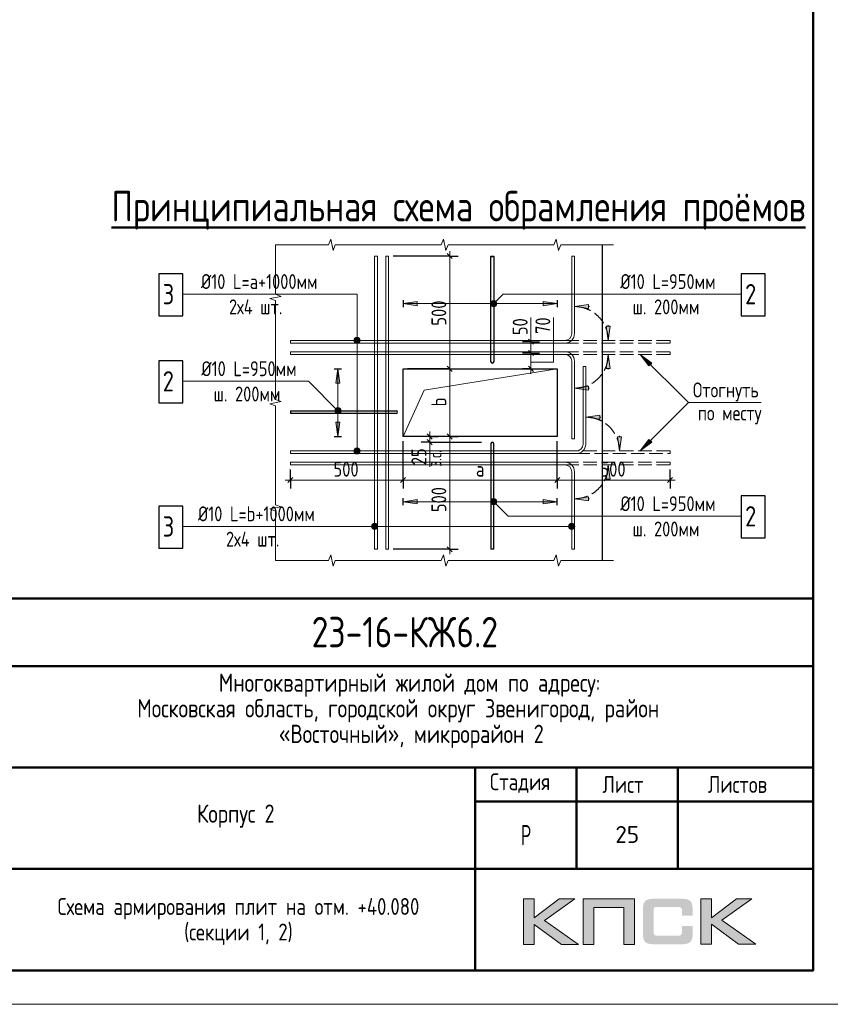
# Model space of a CAD drawing. Header units: millimetres. Extents: x 40580 to 1168286, y -220995 to 81020.
# Tile 42 of 194: x 286833 to 298822, y -128368 to -113815. Entities that reach past the tile are written whole.
import ezdxf

# ---------------------------------------------------------------- set-up
doc = ezdxf.new("R2010")
doc.units = ezdxf.units.MM
doc.linetypes.add('______2', pattern=[270, 200, -70])
for name, color, linetype, lineweight in [('Standard', 7, 'Continuous', 25), ('Арм.стержн.ниж.зоны 2й ряд', 7, '______2', 25), ('ЖБ Перекрытие средний уровень', 7, 'Continuous', 50), ('Позиционная метка номер позиции', 7, 'Continuous', 13), ('Размерная линия_ общее', 7, 'Continuous', 25), ('Текст_ общее', 7, 'Continuous', 25), ('Фоновоя арматура Х1', 52, 'Continuous', 25)]:
    doc.layers.add(name, color=color, linetype=linetype, lineweight=lineweight)
doc.styles.add('GOST 2.304', font='isocpeur.ttf', dxfattribs={"width": 0.8})
doc.styles.add('GOST 2.304-81', font='txt')
doc.styles.add('ISOCPEUR', font='isocpeur.ttf')
doc.styles.get("Standard").update_dxf_attribs({"font": 'isocpeur.ttf'})

msp = doc.modelspace()

# ---------------------------------------------------------------- hatches: boundary and pattern name
h = msp.add_hatch(color=256)
h.paths.add_polyline_path([(295041.2, -126811.5), (294813.7, -126811.5), (294441.7, -127091.5), (294441.7, -126811.5), (294284.1, -126811.5), (294284.1, -127483.6), (294441.7, -127483.6), (294441.7, -127188.3), (294844.2, -127483.6), (295095.9, -127483.6), (294595.2, -127128.2)])
h.paths.add_polyline_path([(295324, -126938), (295769.3, -126938), (295769.3, -127483.6), (295925.6, -127483.6), (295925.6, -126811.5), (295759, -126811.5), (295167.8, -126811.5), (295167.8, -126970.5), (295167.8, -127483.6), (295324, -127483.6)])
h.paths.add_polyline_path([(297063.8, -126808), (296906.1, -126808), (296906.1, -127480.8), (297063.8, -127480.8), (297063.8, -127184.9), (297466.2, -127480.8), (297717.9, -127480.8), (297217.3, -127124.7), (297663.3, -126808), (297436.5, -126808), (297063.8, -127088.1)])
msp.add_hatch(color=256).paths.add_polyline_path([(296774.8, -126882.7), (296772.7, -126875.1), (296769.9, -126868.9), (296766.5, -126862.7), (296763, -126856.4), (296759.5, -126851.6), (296755.4, -126846.8), (296751.2, -126841.9), (296747.1, -126837.8), (296741.6, -126834.3), (296736, -126830.2), (296729.8, -126826.7), (296722.9, -126823.9), (296716, -126821.2), (296708.4, -126818.4), (296700.8, -126816.3), (296682.8, -126812.9), (296663.4, -126810.1), (296642, -126808.7), (296618.5, -126808), (296217.4, -126808), (296193.9, -126808.7), (296173.2, -126810.1), (296153.1, -126812.9), (296135.8, -126816.3), (296127.5, -126819.1), (296119.9, -126821.2), (296113, -126823.9), (296106.8, -126827.4), (296100.6, -126830.2), (296094.3, -126834.3), (296089.5, -126837.8), (296084.7, -126841.9), (296080.5, -126846.8), (296077.1, -126851.6), (296072.9, -126856.4), (296069.4, -126862.7), (296066.7, -126868.9), (296063.9, -126875.8), (296061.2, -126882.7), (296059.1, -126890.3), (296055.6, -126906.9), (296052.9, -126924.9), (296050.8, -126944.9), (296050.8, -126967.1), (296050.8, -127321.1), (296050.8, -127343.2), (296052.9, -127363.3), (296055.6, -127382), (296059.1, -127398.6), (296061.2, -127406.2), (296063.9, -127413.1), (296066.7, -127420), (296069.4, -127426.2), (296072.9, -127431.7), (296077.1, -127437.3), (296080.5, -127442.1), (296084.7, -127447), (296089.5, -127451.1), (296095, -127454.6), (296100.6, -127458), (296106.8, -127461.5), (296113, -127464.9), (296120.6, -127467), (296127.5, -127469.8), (296135.8, -127471.8), (296153.1, -127476), (296173.2, -127478.1), (296194.6, -127480.1), (296217.4, -127480.8), (296618.5, -127480.8), (296642, -127480.1), (296663.4, -127478.8), (296682.8, -127476), (296700.1, -127472.5), (296708.4, -127469.8), (296716, -127467.7), (296722.9, -127464.9), (296729.8, -127461.5), (296736, -127458.7), (296741.6, -127454.6), (296747.1, -127451.1), (296751.2, -127447), (296755.4, -127442.8), (296759.5, -127437.3), (296763, -127432.4), (296766.5, -127426.2), (296769.9, -127420), (296772.7, -127413.8), (296774.8, -127406.2), (296777.5, -127398.6), (296781, -127382), (296783.7, -127364), (296785.1, -127343.2), (296785.8, -127321.1), (296785.8, -127209.8), (296628.9, -127209.8), (296628.9, -127300.4), (296628.9, -127306.6), (296628.2, -127312.8), (296626.8, -127318.3), (296625.4, -127323.9), (296623.3, -127328.7), (296621.2, -127332.9), (296618.5, -127337), (296615, -127340.5), (296611.6, -127343.9), (296607.4, -127346.7), (296602.6, -127348.8), (296597.7, -127350.8), (296592.9, -127352.2), (296586.7, -127352.9), (296580.4, -127353.6), (296574.2, -127354.3), (296250.6, -127354.3), (296245.1, -127353.6), (296240.2, -127352.9), (296236.1, -127350.8), (296231.9, -127348.8), (296227.8, -127346), (296224.3, -127343.2), (296220.9, -127339.8), (296218.1, -127335.6), (296215.3, -127331.5), (296213.3, -127327.3), (296211.2, -127322.5), (296209.8, -127317.6), (296207.7, -127308), (296207.1, -127298.3), (296207.1, -126975.4), (296207.1, -126969.8), (296207.7, -126964.3), (296209.1, -126959.5), (296210.5, -126954.6), (296211.9, -126950.5), (296214, -126947), (296216.7, -126943.6), (296219.5, -126940.1), (296223, -126937.3), (296226.4, -126934.6), (296230.6, -126932.5), (296234.7, -126931.1), (296239.6, -126929.7), (296244.4, -126929), (296249.9, -126928.4), (296255.5, -126928.4), (296574.2, -126928.4), (296580.4, -126928.4), (296586.7, -126929), (296592.2, -126930.4), (296597, -126931.8), (296601.9, -126933.9), (296606.7, -126936), (296610.9, -126939.4), (296614.3, -126942.2), (296617.8, -126946.3), (296620.6, -126950.5), (296623.3, -126954.6), (296625.4, -126959.5), (296626.8, -126964.3), (296628.2, -126969.8), (296628.9, -126976.1), (296628.9, -126982.3), (296628.9, -127056.3), (296785.8, -127056.3), (296785.8, -126967.1), (296785.1, -126944.9), (296783.7, -126924.9), (296781, -126906.9), (296776.8, -126890.3)])
at = {"layer": 'Standard', "linetype": 'Continuous', "lineweight": 13, "transparency": 33554687}
for points in [[(292712.8, -117982.5), (292502.8, -118012.5), (292712.8, -118042.5)], [(293875.4, -118044.3), (293811.8, -117980.7), (293800.3, -118001)], [(293875.4, -118044.3), (293800.3, -118001), (293855.1, -118055.8)], [(293855.1, -118055.8), (293800.3, -118001), (293800.3, -118023.9)], [(293855.1, -118055.8), (293800.3, -118023.9), (293832.2, -118055.8)], [(293832.2, -118055.8), (293800.3, -118023.9), (293811.8, -118044.3)], [(293886.9, -118023.9), (293832.2, -117969.2), (293811.8, -117980.7)], [(293886.9, -118023.9), (293811.8, -117980.7), (293875.4, -118044.3)], [(293886.9, -118001), (293855.1, -117969.2), (293832.2, -117969.2)], [(293886.9, -118001), (293832.2, -117969.2), (293886.9, -118023.9)], [(293855.1, -117969.2), (293886.9, -118001), (293875.4, -117980.7)], [(295247.8, -118025.9), (295037.8, -118055.9), (295247.8, -118085.9)], [(295567.8, -118972.6), (295537.8, -118762.6), (295507.8, -118972.6)], [(296180.7, -118889.9), (296011, -118762.6), (296138.3, -118932.3)], [(291496.1, -119584.5), (291527.9, -119552.6), (291507.5, -119564.1)], [(291527.9, -119552.6), (291496.1, -119584.5), (291496.1, -119607.4)], [(291527.9, -119552.6), (291496.1, -119607.4), (291550.8, -119552.6)], [(291550.8, -119552.6), (291496.1, -119607.4), (291507.5, -119627.7)], [(291550.8, -119552.6), (291507.5, -119627.7), (291571.2, -119564.1)], [(291571.2, -119564.1), (291507.5, -119627.7), (291527.9, -119639.2)], [(291571.2, -119564.1), (291527.9, -119639.2), (291582.6, -119584.5)], [(291582.6, -119584.5), (291527.9, -119639.2), (291550.8, -119639.2)], [(291582.6, -119584.5), (291550.8, -119639.2), (291582.6, -119607.4)], [(291582.6, -119607.4), (291550.8, -119639.2), (291571.2, -119627.7)], [(291509.3, -119765.9), (291539.3, -119975.9), (291569.3, -119765.9)], [(295414.4, -119659.3), (295204.5, -119689.3), (295414.4, -119719.3)], [(296138.3, -120019.6), (296011, -120189.3), (296180.7, -120062)], [(295567.8, -120605.9), (295537.8, -120395.9), (295507.8, -120605.9)], [(292712.8, -120909.4), (292502.8, -120939.4), (292712.8, -120969.4)], [(293811.8, -120971.2), (293855.1, -120896.1), (293800.3, -120950.8)], [(293800.3, -120950.8), (293855.1, -120896.1), (293832.2, -120896.1)], [(293800.3, -120950.8), (293832.2, -120896.1), (293800.3, -120927.9)], [(293800.3, -120927.9), (293832.2, -120896.1), (293811.8, -120907.5)], [(293811.8, -120971.2), (293875.4, -120907.5), (293855.1, -120896.1)], [(293832.2, -120982.6), (293875.4, -120907.5), (293811.8, -120971.2)], [(293832.2, -120982.6), (293886.9, -120927.9), (293875.4, -120907.5)], [(293855.1, -120982.6), (293886.9, -120927.9), (293832.2, -120982.6)], [(293855.1, -120982.6), (293886.9, -120950.8), (293886.9, -120927.9)], [(293886.9, -120950.8), (293855.1, -120982.6), (293875.4, -120971.2)]]:
    msp.add_hatch(color=7, dxfattribs=at).paths.add_polyline_path(points)
for points in [[(294574.5, -117982.5), (294784.5, -118012.5), (294574.5, -118042.5)], [(295567.8, -118345.9), (295537.8, -118555.9), (295507.8, -118345.9)], [(291509.3, -119185.9), (291539.3, -118975.9), (291569.3, -119185.9)], [(295247.8, -119292.6), (295037.8, -119262.6), (295247.8, -119232.6)], [(295734.4, -119979.3), (295704.5, -120189.3), (295674.5, -119979.3)], [(294574.5, -120909.4), (294784.5, -120939.4), (294574.5, -120969.4)], [(295247.8, -120925.9), (295037.8, -120895.9), (295247.8, -120865.9)]]:
    msp.add_hatch(color=7, dxfattribs=at).paths.add_polyline_path(points, flags=16)
at = {"layer": 'Текст_ общее', "linetype": 'Continuous', "lineweight": 13, "transparency": 33554687}
for points in [[(291778.8, -118555.9), (291868.8, -118555.9), (291862.5, -118533.4)], [(291778.8, -118555.9), (291862.5, -118533.4), (291785.1, -118533.4)], [(291785.1, -118578.4), (291868.8, -118555.9), (291778.8, -118555.9)], [(291785.1, -118533.4), (291862.5, -118533.4), (291846.3, -118517.2)], [(291785.1, -118533.4), (291846.3, -118517.2), (291801.3, -118517.2)], [(291785.1, -118578.4), (291862.5, -118578.4), (291868.8, -118555.9)], [(291801.3, -118594.6), (291862.5, -118578.4), (291785.1, -118578.4)], [(291801.3, -118517.2), (291846.3, -118517.2), (291823.8, -118510.9)], [(291801.3, -118594.6), (291846.3, -118594.6), (291862.5, -118578.4)], [(291846.3, -118594.6), (291801.3, -118594.6), (291823.8, -118600.9)], [(291778.8, -120189.3), (291868.8, -120189.3), (291862.5, -120166.8)], [(291778.8, -120189.3), (291862.5, -120166.8), (291785.1, -120166.8)], [(291785.1, -120211.8), (291868.8, -120189.3), (291778.8, -120189.3)], [(291785.1, -120166.8), (291862.5, -120166.8), (291846.3, -120150.6)], [(291785.1, -120166.8), (291846.3, -120150.6), (291801.3, -120150.6)], [(291785.1, -120211.8), (291862.5, -120211.8), (291868.8, -120189.3)], [(291801.3, -120150.6), (291846.3, -120150.6), (291823.8, -120144.3)], [(291801.3, -120228), (291862.5, -120211.8), (291785.1, -120211.8)], [(291801.3, -120228), (291846.3, -120228), (291862.5, -120211.8)], [(291846.3, -120228), (291801.3, -120228), (291823.8, -120234.3)], [(292044.1, -121327.9), (292044.1, -121282.9), (292037.8, -121305.4)], [(292060.3, -121344.1), (292060.3, -121266.7), (292044.1, -121282.9)], [(292060.3, -121344.1), (292044.1, -121282.9), (292044.1, -121327.9)], [(292082.8, -121350.4), (292082.8, -121260.4), (292060.3, -121266.7)], [(292082.8, -121350.4), (292060.3, -121266.7), (292060.3, -121344.1)], [(292105.3, -121344.1), (292105.3, -121266.7), (292082.8, -121260.4)], [(292105.3, -121344.1), (292082.8, -121260.4), (292082.8, -121350.4)], [(292121.5, -121327.9), (292121.5, -121282.9), (292105.3, -121266.7)], [(292121.5, -121327.9), (292105.3, -121266.7), (292105.3, -121344.1)], [(292121.5, -121282.9), (292121.5, -121327.9), (292127.8, -121305.4)], [(294959.1, -121327.9), (294959.1, -121282.9), (294952.8, -121305.4)], [(294975.3, -121344.1), (294975.3, -121266.7), (294959.1, -121282.9)], [(294975.3, -121344.1), (294959.1, -121282.9), (294959.1, -121327.9)], [(294997.8, -121350.4), (294997.8, -121260.4), (294975.3, -121266.7)], [(294997.8, -121350.4), (294975.3, -121266.7), (294975.3, -121344.1)], [(295020.3, -121344.1), (295020.3, -121266.7), (294997.8, -121260.4)], [(295020.3, -121344.1), (294997.8, -121260.4), (294997.8, -121350.4)], [(295036.5, -121327.9), (295036.5, -121282.9), (295020.3, -121266.7)], [(295036.5, -121327.9), (295020.3, -121266.7), (295020.3, -121344.1)], [(295036.5, -121282.9), (295036.5, -121327.9), (295042.8, -121305.4)]]:
    msp.add_hatch(color=7, dxfattribs=at).paths.add_polyline_path(points)

# ---------------------------------------------------------------- linework, layer by layer
at = {"lineweight": 0}
for points in [[(294284.1, -127483.6), (294284.1, -126811.5), (294441.7, -126811.5), (294441.7, -127091.5), (294813.7, -126811.5), (295041.2, -126811.5), (294595.2, -127128.2), (295095.9, -127483.6), (294844.2, -127483.6), (294441.7, -127188.3), (294441.7, -127483.6), (294284.1, -127483.6)], [(295324, -127483.6), (295324, -126938), (295769.3, -126938), (295769.3, -127483.6), (295925.6, -127483.6), (295925.6, -126811.5), (295759, -126811.5), (295167.8, -126811.5), (295167.8, -126970.5), (295167.8, -127483.6), (295324, -127483.6)], [(296906.1, -127480.8), (296906.1, -126808), (297063.8, -126808), (297063.8, -127088.1), (297436.5, -126808), (297663.3, -126808), (297217.3, -127124.7), (297717.9, -127480.8), (297466.2, -127480.8), (297063.8, -127184.9), (297063.8, -127480.8), (296906.1, -127480.8)]]:
    msp.add_lwpolyline(points, close=True, dxfattribs=at)
at = {"layer": 'Standard', "color": 7, "linetype": 'Continuous', "lineweight": 13, "transparency": 33554687}
for p, q in [((291401.1, -117142.6), (290617.8, -117142.6)), ((290617.8, -117142.6), (290617.8, -117873.7)), ((290617.8, -117142.6), (290617.8, -117142.6)), ((291434.4, -117059.3), (291401.1, -117142.6)), ((291467.8, -117225.9), (291434.4, -117059.3)), ((291501.1, -117142.6), (291467.8, -117225.9)), ((292284.5, -117142.6), (291501.1, -117142.6)), ((293067.8, -117142.6), (292284.5, -117142.6)), ((293101.1, -117059.3), (293067.8, -117142.6)), ((293134.4, -117225.9), (293101.1, -117059.3)), ((293167.8, -117142.6), (293134.4, -117225.9)), ((293951.1, -117142.6), (293167.8, -117142.6)), ((294734.4, -117142.6), (293951.1, -117142.6)), ((294767.8, -117059.3), (294734.4, -117142.6)), ((294801.1, -117225.9), (294767.8, -117059.3)), ((294834.4, -117142.6), (294801.1, -117225.9)), ((295617.8, -117142.6), (294834.4, -117142.6)), ((290617.8, -117873.7), (290701.1, -117904.8)), ((290701.1, -117904.8), (290534.4, -117935.9)), ((290534.4, -117935.9), (290617.8, -117967)), ((290617.8, -117967), (290617.8, -118698.1)), ((293811.8, -117980.7), (293811.8, -117980.7)), ((293875.4, -117980.7), (293875.4, -117980.7)), ((293811.8, -118044.3), (293811.8, -118044.3)), ((293875.4, -118044.3), (293875.4, -118044.3)), ((294394.9, -118575.9), (294394.9, -118215.9)), ((290617.8, -118698.1), (290617.8, -119429.3)), ((296011, -118762.6), (296011, -118762.6)), ((296011, -118762.6), (296011, -118762.6)), ((296011, -118762.6), (296011, -118762.6)), ((296011, -118762.6), (296138.3, -118932.3)), ((296180.7, -118889.9), (296011, -118762.6)), ((296138.3, -118932.3), (296180.7, -118889.9)), ((296159.5, -118911.1), (296170.1, -118921.7)), ((290701.1, -119460.4), (290534.4, -119491.5)), ((290617.8, -119429.3), (290701.1, -119460.4)), ((290534.4, -119491.5), (290617.8, -119522.6)), ((290617.8, -119522.6), (290617.8, -120253.7)), ((291507.5, -119564.1), (291507.5, -119564.1)), ((291571.2, -119564.1), (291571.2, -119564.1)), ((291507.5, -119627.7), (291507.5, -119627.7)), ((291571.2, -119627.7), (291571.2, -119627.7)), ((296138.3, -120019.6), (296011, -120189.3)), ((296011, -120189.3), (296180.7, -120062)), ((296180.7, -120062), (296138.3, -120019.6)), ((296159.5, -120040.8), (296170.1, -120030.2)), ((292896.8, -120069.3), (292896.8, -120422.6)), ((296011, -120189.3), (296011, -120189.3)), ((296011, -120189.3), (296011, -120189.3)), ((296011, -120189.3), (296011, -120189.3)), ((290617.8, -120253.7), (290617.8, -120984.8)), ((293811.8, -120907.5), (293811.8, -120907.5)), ((293875.4, -120907.5), (293875.4, -120907.5)), ((290701.1, -121015.9), (290534.4, -121047)), ((290534.4, -121047), (290617.8, -121078.1)), ((290617.8, -120984.8), (290701.1, -121015.9)), ((290617.8, -121078.1), (290617.8, -121809.3)), ((293811.8, -120971.2), (293811.8, -120971.2)), ((293875.4, -120971.2), (293875.4, -120971.2)), ((291401.1, -121809.3), (291434.4, -121725.9)), ((291434.4, -121725.9), (291467.8, -121892.6)), ((293067.8, -121809.3), (293101.1, -121725.9)), ((293101.1, -121725.9), (293134.4, -121892.6)), ((294734.4, -121809.3), (294767.8, -121725.9)), ((294767.8, -121725.9), (294801.1, -121892.6)), ((290617.8, -121809.3), (290617.8, -121809.3)), ((290617.8, -121809.3), (291401.1, -121809.3)), ((290617.8, -121809.3), (290617.8, -121809.3)), ((291467.8, -121892.6), (291501.1, -121809.3)), ((291501.1, -121809.3), (292284.5, -121809.3)), ((292284.5, -121809.3), (293067.8, -121809.3)), ((293134.4, -121892.6), (293167.8, -121809.3)), ((293167.8, -121809.3), (293951.1, -121809.3)), ((293951.1, -121809.3), (294734.4, -121809.3)), ((294801.1, -121892.6), (294834.4, -121809.3)), ((294834.4, -121809.3), (295617.8, -121809.3)), ((295617.8, -121809.3), (295617.8, -121809.3))]:
    msp.add_line(p, q, dxfattribs=at)
at = {"layer": 'Standard', "color": 251, "linetype": 'Continuous', "lineweight": 13, "true_color": 0x494949, "transparency": 33554687}
for p, q in [((292712.8, -117982.5), (292502.8, -118012.5)), ((294784.5, -118012.5), (292502.8, -118012.5)), ((292502.8, -118012.5), (292502.8, -118012.5)), ((292502.8, -118012.5), (292502.8, -118012.5)), ((292502.8, -118012.5), (292502.8, -118012.5)), ((292502.8, -118012.5), (292712.8, -118042.5)), ((292712.8, -118042.5), (292712.8, -117982.5)), ((292712.8, -118012.5), (292727.8, -118012.5)), ((294574.5, -118012.5), (294559.5, -118012.5)), ((294574.5, -118042.5), (294574.5, -117982.5)), ((294574.5, -117982.5), (294784.5, -118012.5)), ((294784.5, -118012.5), (294574.5, -118042.5)), ((294784.5, -118012.5), (294784.5, -118012.5)), ((294784.5, -118012.5), (294784.5, -118012.5)), ((294784.5, -118012.5), (294784.5, -118012.5)), ((295247.8, -118025.9), (295037.8, -118055.9)), ((295037.8, -118055.9), (295037.8, -118055.9)), ((295037.8, -118055.9), (295037.8, -118055.9)), ((295037.8, -118055.9), (295037.8, -118055.9)), ((295037.8, -118055.9), (295247.8, -118085.9)), ((295247.8, -118085.9), (295247.8, -118025.9)), ((295247.8, -118055.9), (295262.8, -118055.9)), ((295537.8, -118555.9), (295507.8, -118345.9)), ((295507.8, -118345.9), (295567.8, -118345.9)), ((295537.8, -118345.9), (295537.8, -118330.9)), ((295567.8, -118345.9), (295537.8, -118555.9)), ((295537.8, -118555.9), (295537.8, -118555.9)), ((295537.8, -118555.9), (295537.8, -118555.9)), ((295537.8, -118555.9), (295537.8, -118555.9)), ((295537.8, -118762.6), (295507.8, -118972.6)), ((295537.8, -118762.6), (295537.8, -118762.6)), ((295537.8, -118762.6), (295537.8, -118762.6)), ((295537.8, -118762.6), (295537.8, -118762.6)), ((295567.8, -118972.6), (295537.8, -118762.6)), ((291509.3, -119185.9), (291539.3, -118975.9)), ((291539.3, -118975.9), (291539.3, -119975.9)), ((291539.3, -118975.9), (291539.3, -118975.9)), ((291539.3, -118975.9), (291539.3, -118975.9)), ((291539.3, -118975.9), (291539.3, -118975.9)), ((291539.3, -118975.9), (291569.3, -119185.9)), ((295507.8, -118972.6), (295567.8, -118972.6)), ((295537.8, -118972.6), (295537.8, -118987.6)), ((291569.3, -119185.9), (291509.3, -119185.9)), ((291539.3, -119185.9), (291539.3, -119200.9)), ((295037.8, -119262.6), (295247.8, -119232.6)), ((295037.8, -119262.6), (295037.8, -119262.6)), ((295037.8, -119262.6), (295037.8, -119262.6)), ((295037.8, -119262.6), (295037.8, -119262.6)), ((295247.8, -119292.6), (295037.8, -119262.6)), ((295247.8, -119232.6), (295247.8, -119292.6)), ((295247.8, -119262.6), (295262.8, -119262.6)), ((291569.3, -119765.9), (291509.3, -119765.9)), ((291509.3, -119765.9), (291539.3, -119975.9)), ((291539.3, -119765.9), (291539.3, -119750.9)), ((291539.3, -119975.9), (291569.3, -119765.9)), ((295414.4, -119659.3), (295204.5, -119689.3)), ((295204.5, -119689.3), (295204.5, -119689.3)), ((295204.5, -119689.3), (295204.5, -119689.3)), ((295204.5, -119689.3), (295204.5, -119689.3)), ((295204.5, -119689.3), (295414.4, -119719.3)), ((295414.4, -119719.3), (295414.4, -119659.3)), ((295414.4, -119689.3), (295429.5, -119689.3)), ((291539.3, -119975.9), (291539.3, -119975.9)), ((291539.3, -119975.9), (291539.3, -119975.9)), ((291539.3, -119975.9), (291539.3, -119975.9)), ((295704.5, -120189.3), (295674.5, -119979.3)), ((295674.5, -119979.3), (295734.4, -119979.3)), ((295704.5, -119979.3), (295704.5, -119964.3)), ((295734.4, -119979.3), (295704.5, -120189.3)), ((295704.5, -120189.3), (295704.5, -120189.3)), ((295704.5, -120189.3), (295704.5, -120189.3)), ((295704.5, -120189.3), (295704.5, -120189.3)), ((295537.8, -120395.9), (295507.8, -120605.9)), ((295537.8, -120395.9), (295537.8, -120395.9)), ((295537.8, -120395.9), (295537.8, -120395.9)), ((295537.8, -120395.9), (295537.8, -120395.9)), ((295567.8, -120605.9), (295537.8, -120395.9)), ((295507.8, -120605.9), (295567.8, -120605.9)), ((295537.8, -120605.9), (295537.8, -120620.9)), ((292712.8, -120909.4), (292502.8, -120939.4)), ((292712.8, -120969.4), (292712.8, -120909.4)), ((294574.5, -120969.4), (294574.5, -120909.4)), ((294574.5, -120909.4), (294784.5, -120939.4)), ((295037.8, -120895.9), (295247.8, -120865.9)), ((295037.8, -120895.9), (295037.8, -120895.9)), ((295037.8, -120895.9), (295037.8, -120895.9)), ((295037.8, -120895.9), (295037.8, -120895.9)), ((295247.8, -120925.9), (295037.8, -120895.9)), ((295247.8, -120865.9), (295247.8, -120925.9)), ((295247.8, -120895.9), (295262.8, -120895.9)), ((294784.5, -120939.4), (292502.8, -120939.4)), ((292502.8, -120939.4), (292502.8, -120939.4)), ((292502.8, -120939.4), (292502.8, -120939.4)), ((292502.8, -120939.4), (292502.8, -120939.4)), ((292502.8, -120939.4), (292712.8, -120969.4)), ((292712.8, -120939.4), (292727.8, -120939.4)), ((294574.5, -120939.4), (294559.5, -120939.4)), ((294784.5, -120939.4), (294574.5, -120969.4)), ((294784.5, -120939.4), (294784.5, -120939.4)), ((294784.5, -120939.4), (294784.5, -120939.4)), ((294784.5, -120939.4), (294784.5, -120939.4))]:
    msp.add_line(p, q, dxfattribs=at)
at = {"layer": 'Standard', "color": 7, "linetype": '______2', "lineweight": 13, "transparency": 33554687}
for p, q in [((296451.1, -118555.9), (294897.8, -118555.9)), ((294897.8, -118595.9), (296451.1, -118595.9)), ((296451.1, -118595.9), (296451.1, -118555.9)), ((294897.8, -118722.6), (296451.1, -118722.6)), ((296451.1, -118722.6), (296451.1, -118762.6)), ((296451.1, -118762.6), (294897.8, -118762.6)), ((296451.1, -120189.3), (295064.5, -120189.3)), ((296451.1, -120229.3), (296451.1, -120189.3)), ((295064.5, -120229.3), (296451.1, -120229.3)), ((294897.8, -120355.9), (296451.1, -120355.9)), ((296451.1, -120395.9), (294897.8, -120395.9)), ((296451.1, -120355.9), (296451.1, -120395.9))]:
    msp.add_line(p, q, dxfattribs=at)
at = {"layer": 'Standard', "color": 7, "linetype": 'Continuous', "lineweight": 50, "transparency": 33554687}
for p, q in [((280068.3, -122368.5), (298568.3, -122368.5)), ((286568.3, -123368.5), (298568.3, -123368.5)), ((286568.3, -124868.5), (298568.3, -124868.5)), ((293568.3, -126368.5), (293568.3, -124868.5)), ((295068.3, -126368.5), (295068.3, -124868.5)), ((296568.3, -126368.5), (296568.3, -124868.5)), ((293568.3, -125368.5), (298568.3, -125368.5)), ((286568.3, -126368.5), (298568.3, -126368.5)), ((293568.3, -127868.5), (293568.3, -126368.5)), ((293568.3, -127868.5), (293568.3, -126368.5))]:
    msp.add_line(p, q, dxfattribs=at)
at = {"layer": 'Standard', "color": 7, "linetype": 'Continuous', "lineweight": 25, "transparency": 33554687}
for p, q in [((298568.3, -127868.5), (298568.3, -122368.5)), ((280068.3, -127868.5), (298568.3, -127868.5)), ((280068.3, -127868.5), (298568.3, -127868.5)), ((280068.3, -127868.5), (298568.3, -127868.5))]:
    msp.add_line(p, q, dxfattribs=at)
at = {"layer": 'Standard', "color": 7, "linetype": 'Continuous', "lineweight": 13, "transparency": 33554687}
msp.add_lwpolyline([(257068.3, -128368.4), (299068.3, -128368.4), (299068.3, -98668.4), (257068.3, -98668.4), (257068.3, -128368.4)], close=True, dxfattribs=at)
at = {"layer": 'Standard', "color": 7, "linetype": 'Continuous', "lineweight": 50, "transparency": 33554687}
msp.add_lwpolyline([(259068.3, -99168.4), (298568.3, -99168.4), (298568.3, -127868.4), (259068.3, -127868.4), (259068.3, -99168.4)], close=True, dxfattribs=at)
at = {"layer": 'Standard', "color": 7, "linetype": 'Continuous', "lineweight": 13, "transparency": 33554687}
for points in [[(292122.8, -117309.3), (292122.8, -121642.6), (292082.8, -121642.6), (292082.8, -117309.3), (292122.8, -117309.3)], [(292289.5, -117309.3), (292289.5, -121642.6), (292249.5, -121642.6), (292249.5, -117309.3), (292289.5, -117309.3)], [(293843.6, -117315.9), (293803.6, -117315.9), (293803.6, -117309.3), (293843.6, -117309.3), (293843.6, -117315.9)], [(294997.8, -118455.9), (294997.8, -117309.3), (295037.8, -117309.3), (295037.8, -118455.9)], [(297502.2, -117872), (293984.1, -117872), (293843.6, -118012.5)], [(294728.3, -118215.9), (294728.3, -118875.9), (294394.9, -118875.9)], [(294897.8, -118555.9), (290836.1, -118555.9), (290836.1, -118595.9), (294897.8, -118595.9)], [(294897.8, -118762.6), (290836.1, -118762.6), (290836.1, -118722.6), (294897.8, -118722.6)], [(294997.8, -118862.6), (294997.8, -120009.3), (295037.8, -120009.3), (295037.8, -118862.6)], [(297797.7, -119475.9), (296724.4, -119475.9), (296011, -118762.6)], [(292502.8, -119975.9), (292816.3, -119289.4), (294784.5, -118975.9)], [(295164.5, -120089.3), (295164.5, -118942.6), (295204.5, -118942.6), (295204.5, -120089.3)], [(289244.1, -119160.1), (291103.5, -119160.1), (291539.3, -119595.9)], [(297797.7, -119475.9), (296724.4, -119475.9), (296011, -120189.3)], [(290842.8, -119595.9), (290842.8, -119635.9), (290836.1, -119635.9), (290836.1, -119595.9), (290842.8, -119595.9)], [(295064.5, -120189.3), (290836.1, -120189.3), (290836.1, -120229.3), (295064.5, -120229.3)], [(294897.8, -120395.9), (290836.1, -120395.9), (290836.1, -120355.9), (294897.8, -120355.9)], [(294997.8, -120495.9), (294997.8, -121642.6), (295037.8, -121642.6), (295037.8, -120495.9)], [(297502.2, -121155.2), (294059.5, -121155.2), (293843.6, -120939.4)], [(293843.6, -121635.9), (293803.6, -121635.9), (293803.6, -121642.6), (293843.6, -121642.6), (293843.6, -121635.9)]]:
    msp.add_lwpolyline(points, dxfattribs=at)
at = {"layer": 'Standard', "color": 7, "linetype": 'Continuous', "lineweight": 25, "transparency": 33554687}
for points in [[(293803.6, -118872.6), (293803.6, -117315.9), (293843.6, -117315.9), (293843.6, -118872.6)], [(292399.4, -119635.9), (290842.8, -119635.9), (290842.8, -119595.9), (292399.4, -119595.9)], [(293803.6, -120079.3), (293803.6, -121635.9), (293843.6, -121635.9), (293843.6, -120079.3)]]:
    msp.add_lwpolyline(points, dxfattribs=at)
at = {"layer": 'Standard', "color": 7, "linetype": 'Continuous', "lineweight": 13, "transparency": 33554687}
for centre in [(293843.6, -118012.5), (291539.3, -119595.9), (293843.6, -120939.4)]:
    msp.add_circle(centre, 45, dxfattribs=at)
at = {"layer": 'Standard', "color": 251, "linetype": '______2', "lineweight": 13, "true_color": 0x494949, "transparency": 33554687}
for centre, start, end in [((295037.8, -118555.9), 0, 90), ((295037.8, -118762.6), 270, 0), ((295204.5, -120189.3), 0, 90), ((295037.8, -120395.9), 270, 0)]:
    msp.add_arc(centre, 500, start, end, dxfattribs=at)
at = {"layer": 'Standard', "color": 7, "linetype": 'Continuous', "lineweight": 13, "transparency": 33554687}
for centre, radius, start, end in [((294897.8, -118455.9), 100, 270, 0), ((294897.8, -118455.9), 140, 270, 0), ((294897.8, -118862.6), 140, 0, 90), ((294897.8, -118862.6), 100, 0, 90), ((295064.5, -120089.3), 100, 270, 0), ((295064.5, -120089.3), 140, 270, 0), ((294897.8, -120495.9), 140, 0, 90), ((294897.8, -120495.9), 100, 0, 90)]:
    msp.add_arc(centre, radius, start, end, dxfattribs=at)
at = {"layer": 'Standard', "color": 7, "linetype": 'Continuous', "lineweight": 25, "transparency": 33554687}
for centre, start, end in [((293823.6, -118872.6), 180, 0), ((292399.4, -119615.9), 270, 90), ((293823.6, -120079.3), 0, 180)]:
    msp.add_arc(centre, 20, start, end, dxfattribs=at)
at = {"layer": 'Арм.стержн.ниж.зоны 2й ряд', "color": 251, "linetype": 'Continuous', "lineweight": 25, "true_color": 0x494949, "transparency": 33554687}
for p, q in [((292502.8, -117959.1), (292502.8, -118065.8)), ((294784.5, -117959.1), (294784.5, -118065.8)), ((291486, -118975.9), (291592.7, -118975.9)), ((291486, -119975.9), (291592.7, -119975.9)), ((292502.8, -120992.7), (292502.8, -120886)), ((294784.5, -120992.7), (294784.5, -120886))]:
    msp.add_line(p, q, dxfattribs=at)
at = {"layer": 'ЖБ Перекрытие средний уровень', "color": 7, "linetype": 'Continuous', "lineweight": -3, "transparency": 33554687}
msp.add_line((295451.1, -121809.3), (295451.1, -117142.6), dxfattribs=at)
msp.add_lwpolyline([(292502.8, -118975.9), (294784.5, -118975.9), (294784.5, -119975.9), (292502.8, -119975.9), (292502.8, -118975.9)], dxfattribs=at)
at = {"layer": 'Размерная линия_ общее', "color": 7, "linetype": 'Continuous', "lineweight": 25, "transparency": 33554687}
for p, q in [((293230, -117346.8), (293155, -117271.8)), ((294432.4, -118613.4), (294357.4, -118538.4)), ((294432.4, -118780.1), (294357.4, -118705.1)), ((293230, -119013.4), (293155, -118938.4)), ((294432.4, -119013.4), (294357.4, -118938.4)), ((292859.3, -119938.4), (292934.3, -120013.4)), ((292859.3, -120021.8), (292934.3, -120096.8)), ((293230, -120013.4), (293155, -119938.4)), ((293155, -119938.4), (293230, -120013.4)), ((290873.6, -120581.8), (290798.6, -120656.8)), ((292540.3, -120581.8), (292465.3, -120656.8)), ((292465.3, -120656.8), (292540.3, -120581.8)), ((294747, -120656.8), (294822, -120581.8)), ((294747, -120656.8), (294822, -120581.8)), ((296413.6, -120656.8), (296488.6, -120581.8)), ((293155, -121605.1), (293230, -121680.1))]:
    msp.add_line(p, q, dxfattribs=at)
at = {"layer": 'Размерная линия_ общее', "color": 7, "linetype": 'Continuous', "lineweight": 13, "transparency": 33554687}
for p, q in [((293192.5, -117309.3), (293192.5, -117234.3)), ((293192.5, -118975.9), (293192.5, -117309.3)), ((294394.9, -118575.9), (294394.9, -118500.9)), ((294394.9, -118975.9), (294394.9, -118742.6)), ((294394.9, -118975.9), (294394.9, -119050.9)), ((292896.8, -119975.9), (292896.8, -119900.9)), ((293192.5, -119975.9), (293192.5, -119900.9)), ((292896.8, -119975.9), (292896.8, -120059.3)), ((292896.8, -120059.3), (292896.8, -120134.3)), ((293192.5, -119975.9), (293192.5, -120050.9)), ((290836.1, -120619.3), (290761.1, -120619.3)), ((292502.8, -120619.3), (290836.1, -120619.3)), ((292502.8, -120619.3), (292427.8, -120619.3)), ((292502.8, -120619.3), (292577.8, -120619.3)), ((292502.8, -120619.3), (294784.5, -120619.3)), ((294784.5, -120619.3), (294709.4, -120619.3)), ((294784.5, -120619.3), (296451.1, -120619.3)), ((294784.5, -120619.3), (294859.5, -120619.3)), ((296451.1, -120619.3), (296526.1, -120619.3)), ((293192.5, -121642.6), (293192.5, -121717.6))]:
    msp.add_line(p, q, dxfattribs=at)
at = {"layer": 'Размерная линия_ общее', "color": 253, "linetype": 'Continuous', "lineweight": -3, "true_color": 0xa0a0a0, "transparency": 33554687}
for p, q in [((293192.5, -117309.3), (292356.1, -117309.3)), ((293192.5, -117309.3), (293067.5, -117309.3)), ((293192.5, -117309.3), (293317.5, -117309.3)), ((294394.9, -118575.9), (294269.9, -118575.9)), ((294394.9, -118575.9), (294519.9, -118575.9)), ((294394.9, -118575.9), (294394.9, -118575.9)), ((294394.9, -118742.6), (294269.9, -118742.6)), ((294394.9, -118742.6), (294519.9, -118742.6)), ((294394.9, -118742.6), (294401.1, -118742.6)), ((293192.5, -118975.9), (293067.5, -118975.9)), ((293192.5, -118975.9), (293317.5, -118975.9)), ((294394.9, -118975.9), (294269.9, -118975.9)), ((294394.9, -118975.9), (294519.9, -118975.9)), ((294394.9, -118975.9), (294401.1, -118975.9)), ((292502.8, -120619.3), (292502.8, -120042.6)), ((292502.8, -120619.3), (292502.8, -120042.6)), ((293192.5, -119975.9), (292569.5, -119975.9)), ((292896.8, -119975.9), (292771.8, -119975.9)), ((292896.8, -120059.3), (292771.8, -120059.3)), ((292896.8, -119975.9), (292830.2, -119975.9)), ((292896.8, -119975.9), (293021.8, -119975.9)), ((292896.8, -120059.3), (293021.8, -120059.3)), ((293192.5, -119975.9), (293067.5, -119975.9)), ((293192.5, -119975.9), (293067.5, -119975.9)), ((293192.5, -119975.9), (293317.5, -119975.9)), ((293192.5, -119975.9), (293192.5, -119975.9)), ((293192.5, -119975.9), (293317.5, -119975.9)), ((294784.5, -120619.3), (294784.5, -120042.6)), ((294784.5, -120619.3), (294784.5, -120042.6)), ((290836.1, -120619.3), (290836.1, -120462.6)), ((290836.1, -120619.3), (290836.1, -120494.3)), ((292502.8, -120619.3), (292502.8, -120494.3)), ((292502.8, -120619.3), (292502.8, -120494.3)), ((294784.5, -120619.3), (294784.5, -120494.3)), ((294784.5, -120619.3), (294784.5, -120494.3)), ((296451.1, -120619.3), (296451.1, -120462.6)), ((296451.1, -120619.3), (296451.1, -120494.3)), ((290836.1, -120619.3), (290836.1, -120744.3)), ((292502.8, -120619.3), (292502.8, -120744.3)), ((292502.8, -120619.3), (292502.8, -120744.3)), ((294784.5, -120619.3), (294784.5, -120744.3)), ((294784.5, -120619.3), (294784.5, -120744.3)), ((296451.1, -120619.3), (296451.1, -120744.3)), ((293192.5, -121642.6), (292356.1, -121642.6)), ((293192.5, -121642.6), (293067.5, -121642.6)), ((293192.5, -121642.6), (293317.5, -121642.6))]:
    msp.add_line(p, q, dxfattribs=at)
at = {"layer": 'Размерная линия_ общее', "color": 7, "linetype": 'Continuous', "lineweight": 13, "transparency": 33554687}
for points in [[(294394.9, -118742.6), (294394.9, -118586.4), (294394.9, -118586.4), (294394.9, -118575.9)], [(293192.5, -119975.9), (293192.5, -119506.8), (293192.5, -119506.8), (293192.5, -118975.9)], [(293192.5, -119975.9), (293192.5, -121060.9), (293192.5, -121060.9), (293192.5, -121642.6)]]:
    msp.add_lwpolyline(points, dxfattribs=at)
at = {"layer": 'Размерная линия_ общее', "color": 253, "linetype": 'Continuous', "lineweight": -3, "true_color": 0xa0a0a0, "transparency": 33554687}
for points in [[(293192.5, -118975.9), (293175.5, -118975.9), (293175.5, -118975.9), (292569.5, -118975.9)], [(292896.8, -120059.3), (292989.5, -120059.3), (292989.5, -120059.3), (293663.5, -120059.3)]]:
    msp.add_lwpolyline(points, dxfattribs=at)
at = {"layer": 'Текст_ общее', "color": 7, "linetype": 'Continuous', "lineweight": 13, "transparency": 33554687}
for p, q in [((291778.8, -118555.9), (291778.8, -118555.9)), ((291823.8, -118510.9), (291823.8, -118510.9)), ((291823.8, -118600.9), (291823.8, -118600.9)), ((291868.8, -118555.9), (291868.8, -118555.9)), ((291778.8, -120189.3), (291778.8, -120189.3)), ((291823.8, -120144.3), (291823.8, -120144.3)), ((291868.8, -120189.3), (291868.8, -120189.3)), ((291823.8, -120234.3), (291823.8, -120234.3)), ((292037.8, -121305.4), (292037.8, -121305.4)), ((292082.8, -121260.4), (292082.8, -121260.4)), ((292082.8, -121350.4), (292082.8, -121350.4)), ((292127.8, -121305.4), (292127.8, -121305.4)), ((294952.8, -121305.4), (294952.8, -121305.4)), ((294997.8, -121260.4), (294997.8, -121260.4)), ((294997.8, -121350.4), (294997.8, -121350.4)), ((295042.8, -121305.4), (295042.8, -121305.4))]:
    msp.add_line(p, q, dxfattribs=at)
for points in [[(291823.8, -118555.9), (291823.8, -117872), (289244.1, -117872)], [(291823.8, -120189.3), (291823.8, -117872), (289244.1, -117872)], [(292082.8, -121305.4), (291823.8, -121305.4), (289244.1, -121305.4)], [(294997.8, -121305.4), (291823.8, -121305.4), (289244.1, -121305.4)]]:
    msp.add_lwpolyline(points, dxfattribs=at)
for centre in [(291823.8, -118555.9), (291823.8, -120189.3), (292082.8, -121305.4), (294997.8, -121305.4)]:
    msp.add_circle(centre, 45, dxfattribs=at)
at = {"layer": 'Фоновоя арматура Х1', "color": 7, "linetype": 'Continuous', "lineweight": 25, "transparency": 33554687}
for points in [[(288889.1, -118192), (289244.1, -118192), (289244.1, -117572), (288889.1, -117572), (288889.1, -118192)], [(297502.2, -118192), (297857.2, -118192), (297857.2, -117572), (297502.2, -117572), (297502.2, -118192)], [(288889.1, -119480.1), (289244.1, -119480.1), (289244.1, -118860.1), (288889.1, -118860.1), (288889.1, -119480.1)], [(297502.2, -121475.2), (297857.2, -121475.2), (297857.2, -120855.2), (297502.2, -120855.2), (297502.2, -121475.2)], [(288889.1, -121625.4), (289244.1, -121625.4), (289244.1, -121005.4), (288889.1, -121005.4), (288889.1, -121625.4)]]:
    msp.add_lwpolyline(points, dxfattribs=at)

# ---------------------------------------------------------------- texts
at = {"layer": 'Standard', "color": 7, "linetype": 'Continuous', "lineweight": 25, "transparency": 33554687, "attachment_point": 7}
for s, insert, char_height, width, style in [('Ø10\\~L=а+1000мм', (289514.3, -117796), 220, 1831.796, 'GOST 2.304'), ('Ø10\\~L=950мм', (295716.7, -117796.2), 220, 1488.04, 'GOST 2.304'), ('2х4\\~шт.', (289928.6, -118170), 220, 1000.985, 'GOST 2.304'), ('ш.\\~200мм', (295898.2, -118170.2), 220, 1125.9, 'GOST 2.304'), ('Ø10\\~L=950мм', (289520, -119084.3), 220, 1488.033, 'GOST 2.304'), ('ш.\\~200мм', (289701.5, -119458.2), 220, 1125.906, 'GOST 2.304'), ('Отогнуть', (296791, -119457.9), 220, 1109.094, 'GOST 2.304'), ('по\\~месту', (296861, -119797.9), 220, 1038.007, 'GOST 2.304'), ('Ø10\\~L=950мм', (295716.7, -121079.4), 220, 1488.04, 'GOST 2.304'), ('Ø10\\~L=b+1000мм', (289469.7, -121229.3), 220, 1831.808, 'GOST 2.304'), ('ш.\\~200мм', (295898.2, -121453.4), 220, 1125.9, 'GOST 2.304'), ('2х4\\~шт.', (289884, -121603.3), 220, 1000.985, 'GOST 2.304'), ('Многоквартирный\\~жилой\\~дом\\~по\\~адресу:\\~', (289778.3, -123823.4), 270, 5717.08, 'GOST 2.304-81'), ('Московская\\~область,\\~городской\\~округ\\~Звенигород,\\~район\\~', (288572.3, -124201.4), 270, 8136.208, 'GOST 2.304-81'), ('«Восточный»,\\~микрорайон\\~2', (290664.8, -124579.4), 270, 3952.828, 'GOST 2.304-81'), ('Стадия', (293788.8, -125243.7), 250, 1031.116, 'GOST 2.304-81'), ('Лист', (295451.9, -125243.7), 250, 782.227, 'GOST 2.304-81'), ('Листов', (297011.1, -125243.7), 250, 1066.51, 'GOST 2.304-81'), ('Корпус\\~2', (289456.3, -125758.5), 270, 1362.881, 'GOST 2.304-81'), ('\\W0.77;Р', (294245.3, -126018.5), 300, 262.925, 'GOST 2.304-81')]:
    msp.add_mtext(s, dxfattribs=dict(at, insert=insert, char_height=char_height, width=width, style=style))
at = {"layer": 'Standard', "color": 7, "linetype": 'Continuous', "lineweight": 50, "transparency": 33554687, "insert": (291150.8, -123093.4), "char_height": 450, "width": 3070.526, "attachment_point": 7, "style": 'GOST 2.304-81'}
msp.add_mtext('23-16-КЖ6.2', dxfattribs=at)
at = {"layer": 'Standard', "color": 7, "linetype": 'Continuous', "lineweight": 13, "transparency": 33554687, "insert": (295818.3, -125858.5), "char_height": 250, "width": 459.375, "attachment_point": 5, "style": 'ISOCPEUR'}
msp.add_mtext('\\A1;{\\fISOCPEUR|i0|b0;\\H250.000000;\\W1.000000;\\C7;25}\\P', dxfattribs=at)
at = {"layer": 'Standard', "color": 7, "linetype": 'Continuous', "lineweight": 25, "transparency": 33554687, "insert": (290068.3, -126797.6), "char_height": 250, "width": 6741.875, "attachment_point": 2, "line_spacing_factor": 0.903614}
msp.add_mtext('{\\fGOST 2.304-81|b0|i0|c0|p0;Схема армирования плит на отм. +40.080 }\\P{\\fGOST 2.304-81|b0|i0|c0|p0;(секции 1, 2)}', dxfattribs=at)
at = {"layer": 'Позиционная метка номер позиции', "color": 7, "linetype": 'Continuous', "lineweight": 25, "transparency": 33554687, "char_height": 300, "attachment_point": 7, "style": 'GOST 2.304'}
for s, insert, width in [('3', (288949.1, -118022), 320.563), ('2', (297562.2, -118022), 341.797), ('2', (288949.1, -119310.1), 341.803), ('2', (297562.2, -121305.2), 341.797), ('3', (288949.1, -121455.4), 320.563)]:
    msp.add_mtext(s, dxfattribs=dict(at, insert=insert, width=width))
at = {"layer": 'Размерная линия_ общее', "color": 7, "linetype": 'Continuous', "lineweight": 25, "transparency": 33554687, "char_height": 220, "attachment_point": 7, "rotation": 90, "style": 'GOST 2.304-81'}
for s, insert, width in [('500', (293142.5, -118338.1), 516.39), ('50', (294344.9, -118478.4), 375.735), ('70', (294680.3, -118460.7), 391.317), ('b', (293142.5, -119530.6), 235.079), ('25', (292846.8, -120400.1), 375.729), ('500', (293142.5, -121094.7), 516.39)]:
    msp.add_mtext(s, dxfattribs=dict(at, insert=insert, width=width))
at = {"layer": 'Размерная линия_ общее', "color": 7, "linetype": 'Continuous', "lineweight": -3, "transparency": 33554687, "insert": (293070.6, -120422), "char_height": 180, "width": 364.963, "attachment_point": 7, "rotation": 90, "style": 'GOST 2.304-81'}
msp.add_mtext('з.с.', dxfattribs=at)
at = {"layer": 'Размерная линия_ общее', "color": 7, "linetype": 'Continuous', "lineweight": 25, "transparency": 33554687, "char_height": 220, "attachment_point": 7, "style": 'GOST 2.304-81'}
for s, insert, width in [('500', (291474, -120569.3), 516.396), ('а', (293580.8, -120568.8), 235.085), ('500', (295422.3, -120569.3), 516.396)]:
    msp.add_mtext(s, dxfattribs=dict(at, insert=insert, width=width))
at = {"layer": 'Текст_ общее', "color": 7, "linetype": 'Continuous', "lineweight": 50, "transparency": 33554687, "insert": (288189.5, -116919.2), "char_height": 450, "width": 10170.264, "attachment_point": 7, "style": 'GOST 2.304'}
msp.add_mtext('{\\LПринципиальная\\~схема\\~обрамления\\~проёмов}', dxfattribs=at)

doc.saveas('drawing.dxf')
